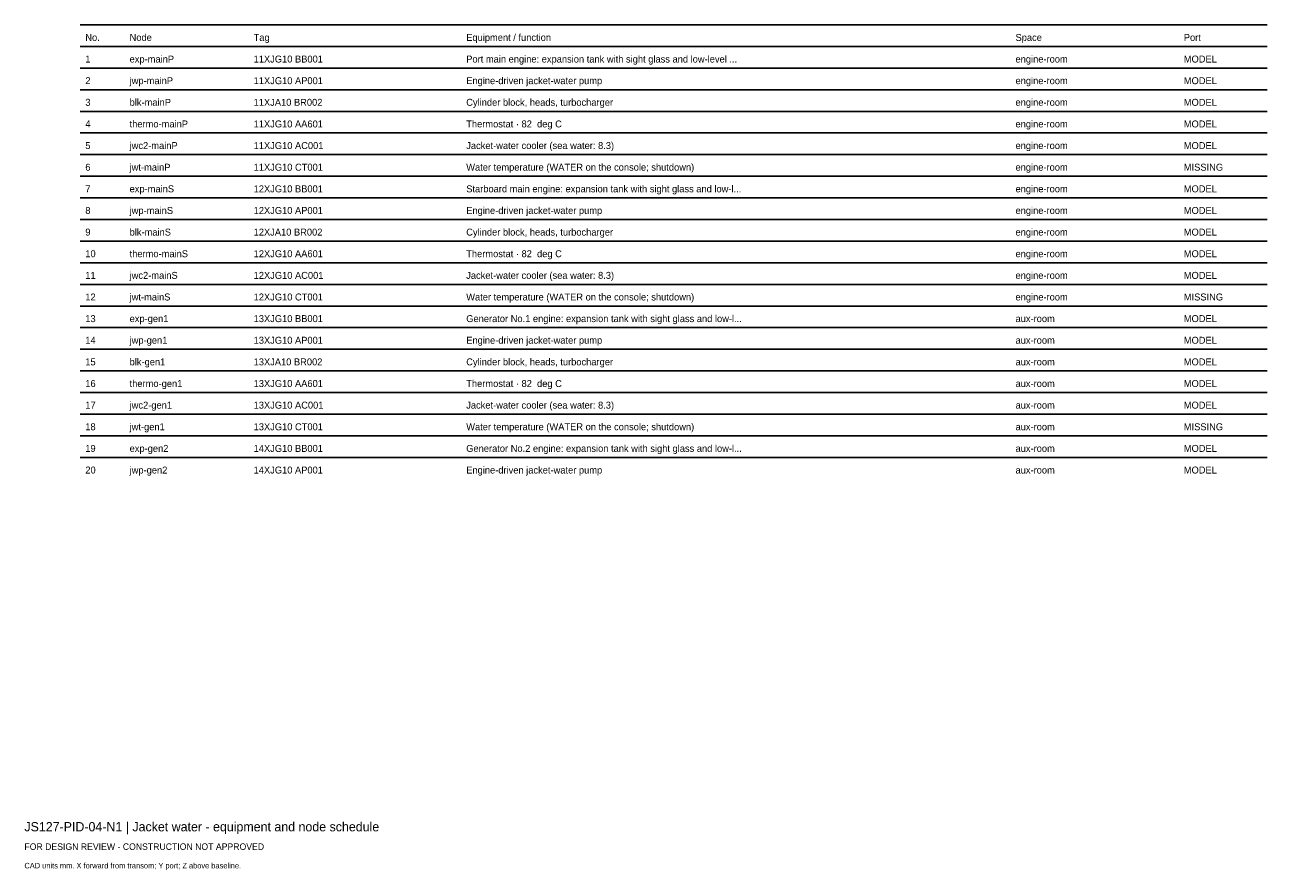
# Model space of a CAD drawing. Header units: millimetres. Extents: x 0 to 402, y -25 to 249.
import ezdxf

# ---------------------------------------------------------------- set-up
doc = ezdxf.new("R2010")
doc.units = ezdxf.units.MM
doc.layers.add('ANNOTATION', color=7, linetype='Continuous')
doc.layers.add('GEOMETRY', color=7, linetype='Continuous')

msp = doc.modelspace()

# ---------------------------------------------------------------- linework, layer by layer
at = {"layer": 'GEOMETRY'}
for p, q in [((18, 249), (402, 249)), ((18, 242), (402, 242)), ((18, 235), (402, 235)), ((18, 228), (402, 228)), ((18, 221), (402, 221)), ((18, 214), (402, 214)), ((18, 207), (402, 207)), ((18, 200), (402, 200)), ((18, 193), (402, 193)), ((18, 186), (402, 186)), ((18, 179), (402, 179)), ((18, 172), (402, 172)), ((18, 165), (402, 165)), ((18, 158), (402, 158)), ((18, 151), (402, 151)), ((18, 144), (402, 144)), ((18, 137), (402, 137)), ((18, 130), (402, 130)), ((18, 123), (402, 123)), ((18, 116), (402, 116)), ((18, 109), (402, 109))]:
    msp.add_line(p, q, dxfattribs=at)

# ---------------------------------------------------------------- texts
at = {"layer": 'ANNOTATION'}
for s, height, p in [('No.', 2.25, (19.7, 243.8)), ('Node', 2.25, (34.03, 243.8)), ('Tag', 2.25, (74.15, 243.8)), ('Equipment / function', 2.25, (142.92, 243.8)), ('Space', 2.25, (320.6, 243.8)), ('Port', 2.25, (375.04, 243.8)), ('1', 2.25, (19.7, 236.8)), ('exp-mainP', 2.25, (34.03, 236.8)), ('11XJG10 BB001', 2.25, (74.15, 236.8)), ('Port main engine: expansion tank with sight glass and low-level ...', 2.25, (142.92, 236.8)), ('engine-room', 2.25, (320.6, 236.8)), ('MODEL', 2.25, (375.04, 236.8)), ('2', 2.25, (19.7, 229.8)), ('jwp-mainP', 2.25, (34.03, 229.8)), ('11XJG10 AP001', 2.25, (74.15, 229.8)), ('Engine-driven jacket-water pump', 2.25, (142.92, 229.8)), ('engine-room', 2.25, (320.6, 229.8)), ('MODEL', 2.25, (375.04, 229.8)), ('3', 2.25, (19.7, 222.8)), ('blk-mainP', 2.25, (34.03, 222.8)), ('11XJA10 BR002', 2.25, (74.15, 222.8)), ('Cylinder block, heads, turbocharger', 2.25, (142.92, 222.8)), ('engine-room', 2.25, (320.6, 222.8)), ('MODEL', 2.25, (375.04, 222.8)), ('4', 2.25, (19.7, 215.8)), ('thermo-mainP', 2.25, (34.03, 215.8)), ('11XJG10 AA601', 2.25, (74.15, 215.8)), ('Thermostat · 82  deg C', 2.25, (142.92, 215.8)), ('engine-room', 2.25, (320.6, 215.8)), ('MODEL', 2.25, (375.04, 215.8)), ('5', 2.25, (19.7, 208.8)), ('jwc2-mainP', 2.25, (34.03, 208.8)), ('11XJG10 AC001', 2.25, (74.15, 208.8)), ('Jacket-water cooler (sea water: 8.3)', 2.25, (142.92, 208.8)), ('engine-room', 2.25, (320.6, 208.8)), ('MODEL', 2.25, (375.04, 208.8)), ('6', 2.25, (19.7, 201.8)), ('jwt-mainP', 2.25, (34.03, 201.8)), ('11XJG10 CT001', 2.25, (74.15, 201.8)), ('Water temperature (WATER on the console; shutdown)', 2.25, (142.92, 201.8)), ('engine-room', 2.25, (320.6, 201.8)), ('MISSING', 2.25, (375.04, 201.8)), ('7', 2.25, (19.7, 194.8)), ('exp-mainS', 2.25, (34.03, 194.8)), ('12XJG10 BB001', 2.25, (74.15, 194.8)), ('Starboard main engine: expansion tank with sight glass and low-l...', 2.25, (142.92, 194.8)), ('engine-room', 2.25, (320.6, 194.8)), ('MODEL', 2.25, (375.04, 194.8)), ('8', 2.25, (19.7, 187.8)), ('jwp-mainS', 2.25, (34.03, 187.8)), ('12XJG10 AP001', 2.25, (74.15, 187.8)), ('Engine-driven jacket-water pump', 2.25, (142.92, 187.8)), ('engine-room', 2.25, (320.6, 187.8)), ('MODEL', 2.25, (375.04, 187.8)), ('9', 2.25, (19.7, 180.8)), ('blk-mainS', 2.25, (34.03, 180.8)), ('12XJA10 BR002', 2.25, (74.15, 180.8)), ('Cylinder block, heads, turbocharger', 2.25, (142.92, 180.8)), ('engine-room', 2.25, (320.6, 180.8)), ('MODEL', 2.25, (375.04, 180.8)), ('10', 2.25, (19.7, 173.8)), ('thermo-mainS', 2.25, (34.03, 173.8)), ('12XJG10 AA601', 2.25, (74.15, 173.8)), ('Thermostat · 82  deg C', 2.25, (142.92, 173.8)), ('engine-room', 2.25, (320.6, 173.8)), ('MODEL', 2.25, (375.04, 173.8)), ('11', 2.25, (19.7, 166.8)), ('jwc2-mainS', 2.25, (34.03, 166.8)), ('12XJG10 AC001', 2.25, (74.15, 166.8)), ('Jacket-water cooler (sea water: 8.3)', 2.25, (142.92, 166.8)), ('engine-room', 2.25, (320.6, 166.8)), ('MODEL', 2.25, (375.04, 166.8)), ('12', 2.25, (19.7, 159.8)), ('jwt-mainS', 2.25, (34.03, 159.8)), ('12XJG10 CT001', 2.25, (74.15, 159.8)), ('Water temperature (WATER on the console; shutdown)', 2.25, (142.92, 159.8)), ('engine-room', 2.25, (320.6, 159.8)), ('MISSING', 2.25, (375.04, 159.8)), ('13', 2.25, (19.7, 152.8)), ('exp-gen1', 2.25, (34.03, 152.8)), ('13XJG10 BB001', 2.25, (74.15, 152.8)), ('Generator No.1 engine: expansion tank with sight glass and low-l...', 2.25, (142.92, 152.8)), ('aux-room', 2.25, (320.6, 152.8)), ('MODEL', 2.25, (375.04, 152.8)), ('14', 2.25, (19.7, 145.8)), ('jwp-gen1', 2.25, (34.03, 145.8)), ('13XJG10 AP001', 2.25, (74.15, 145.8)), ('Engine-driven jacket-water pump', 2.25, (142.92, 145.8)), ('aux-room', 2.25, (320.6, 145.8)), ('MODEL', 2.25, (375.04, 145.8)), ('15', 2.25, (19.7, 138.8)), ('blk-gen1', 2.25, (34.03, 138.8)), ('13XJA10 BR002', 2.25, (74.15, 138.8)), ('Cylinder block, heads, turbocharger', 2.25, (142.92, 138.8)), ('MODEL', 2.25, (375.04, 138.8)), ('aux-room', 2.25, (320.6, 138.8)), ('16', 2.25, (19.7, 131.8)), ('thermo-gen1', 2.25, (34.03, 131.8)), ('13XJG10 AA601', 2.25, (74.15, 131.8)), ('Thermostat · 82  deg C', 2.25, (142.92, 131.8)), ('aux-room', 2.25, (320.6, 131.8)), ('MODEL', 2.25, (375.04, 131.8)), ('17', 2.25, (19.7, 124.8)), ('jwc2-gen1', 2.25, (34.03, 124.8)), ('13XJG10 AC001', 2.25, (74.15, 124.8)), ('Jacket-water cooler (sea water: 8.3)', 2.25, (142.92, 124.8)), ('aux-room', 2.25, (320.6, 124.8)), ('MODEL', 2.25, (375.04, 124.8)), ('18', 2.25, (19.7, 117.8)), ('jwt-gen1', 2.25, (34.03, 117.8)), ('13XJG10 CT001', 2.25, (74.15, 117.8)), ('Water temperature (WATER on the console; shutdown)', 2.25, (142.92, 117.8)), ('aux-room', 2.25, (320.6, 117.8)), ('MISSING', 2.25, (375.04, 117.8)), ('19', 2.25, (19.7, 110.8)), ('exp-gen2', 2.25, (34.03, 110.8)), ('14XJG10 BB001', 2.25, (74.15, 110.8)), ('Generator No.2 engine: expansion tank with sight glass and low-l...', 2.25, (142.92, 110.8)), ('MODEL', 2.25, (375.04, 110.8)), ('aux-room', 2.25, (320.6, 110.8)), ('20', 2.25, (19.7, 103.8)), ('jwp-gen2', 2.25, (34.03, 103.8)), ('14XJG10 AP001', 2.25, (74.15, 103.8)), ('Engine-driven jacket-water pump', 2.25, (142.92, 103.8)), ('aux-room', 2.25, (320.6, 103.8)), ('MODEL', 2.25, (375.04, 103.8)), ('JS127-PID-04-N1 | Jacket water - equipment and node schedule', 3, (0, -12)), ('FOR DESIGN REVIEW - CONSTRUCTION NOT APPROVED', 2.1, (0, -18)), ('CAD units mm. X forward from transom; Y port; Z above baseline.', 1.8, (0, -24))]:
    msp.add_text(s, height=height, dxfattribs=at).set_placement(p)

doc.saveas('drawing.dxf')
